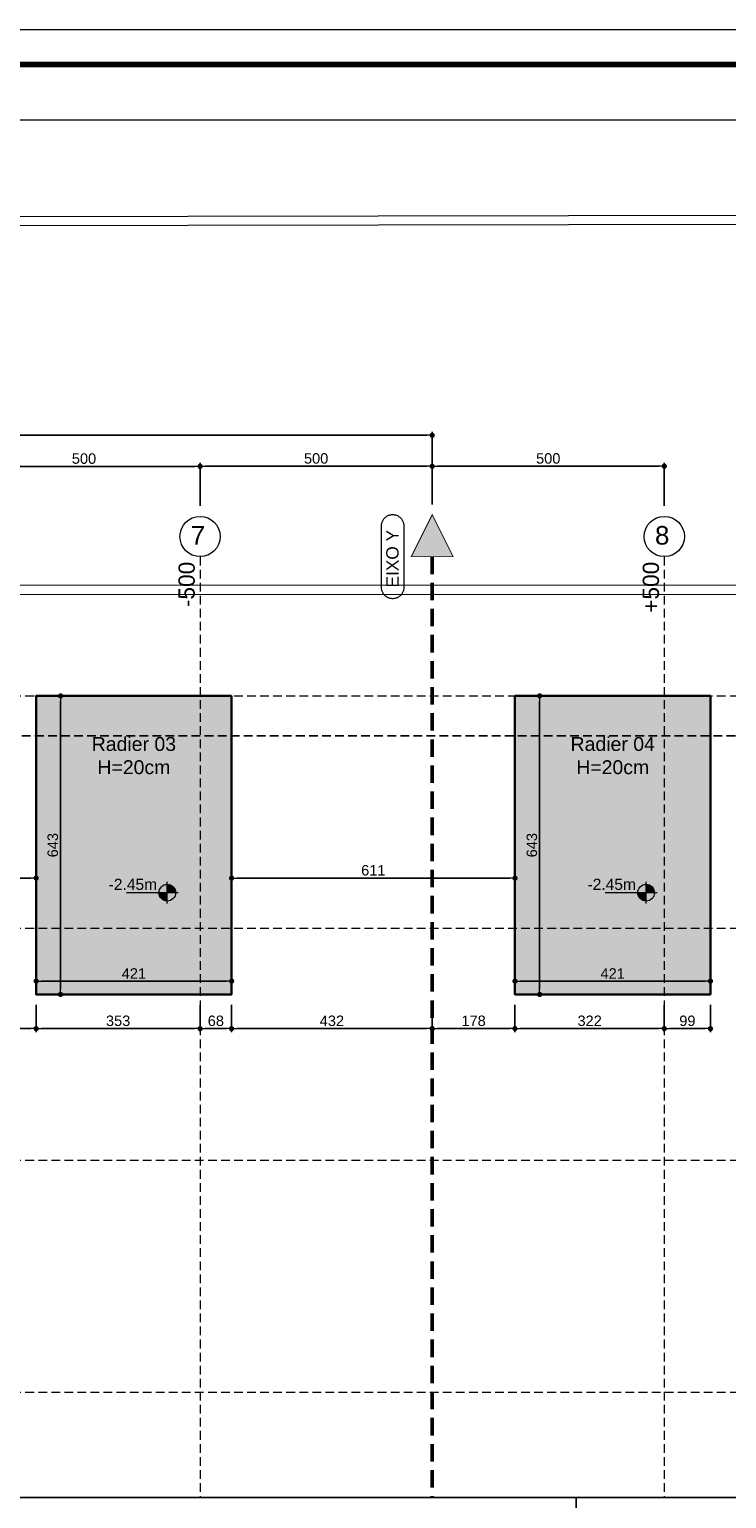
# Model space of a CAD drawing. Header units: millimetres. Extents: x 83 to 471, y -739 to 93.
# Tile 160 of 185: x 148 to 168, y -42 to 0. Entities that reach past the tile are written whole.
import ezdxf
from ezdxf.enums import TextEntityAlignment as Align

# ---------------------------------------------------------------- set-up
doc = ezdxf.new("R2010")
doc.units = ezdxf.units.MM
for name, pattern in [('CYPE_RAYAPUNTOPUNTO', [0.45, 0.225, -0.075, 0, -0.075, 0, -0.075]), ('TRAZO_HUECO', [0.75, 0.5, -0.25]), ('TRAZO_INTERIOR_VIGA', [0.375, 0.25, -0.125])]:
    doc.linetypes.add(name, pattern=pattern)
for name, color, linetype, lineweight in [('__MAGNUS.Cota', 30, 'Continuous', 9), ('__MAGNUS.Margem', 7, 'Continuous', 70), ('__MAGNUS.Selo', 7, 'Continuous', 30), ('A-FLOR', 7, 'Continuous', 9), ('BL_CONTORNO', 7, 'Continuous', 30), ('CARGCIM', 7, 'Continuous', 9), ('COTA', 7, 'Continuous', 20), ('COTA_FORMAS', 7, 'CYPE_RAYAPUNTOPUNTO', 0), ('COTAS', 250, 'Continuous', 5), ('COTAS_REF_LINHAS', 7, 'Continuous', 20), ('LC-Eixos', 9, 'Continuous', 5), ('LJ_HATCH', 7, 'Continuous', 0), ('PECA_COMPLETA', 7, 'Continuous', 0), ('SAP_DIMENSION_Y_ARM', 7, 'Continuous', 0)]:
    doc.layers.add(name, color=color, linetype=linetype, lineweight=lineweight)
doc.layers.add('RAMPA', color=253, linetype='Continuous')
doc.styles.add('Arial', font='arial.ttf')
doc.styles.add('Arial Narrow', font='ARIALN.TTF')
doc.dimstyles.new('Copy of UM_75.000000', dxfattribs={"dimtxt": 0.3, "dimasz": 0.15, "dimexe": 0.1, "dimexo": 0.3, "dimgap": 0.07, "dimtad": 1, "dimdec": 0, "dimlfac": 75, "dimzin": 0, "dimdsep": 46, "dimtxsty": 'Arial', "dimblk": 'DOT', "dimcen": 0.09, "dimdle": 0.1, "dimclrd": 30, "dimclre": 30, "dimclrt": 7, "dimadec": 1, "dimazin": 2, "dimtfac": 1, "dimtdec": 0, "dimtofl": 0, "dimtmove": 0, "dimatfit": 3, "dimldrblk": 'DOT', "dimfxl": 1, "dimtolj": 1, "dimarcsym": 0})

# ---------------------------------------------------------------- blocks, each defined once
blk = doc.blocks.new('*U1862')
at = {"layer": '__MAGNUS.Margem', "lineweight": 9}
blk.add_line((-1005.92, 828.72), (183.08, 828.72), dxfattribs=at)
at = {"layer": '__MAGNUS.Margem', "linetype": 'Continuous'}
blk.add_line((-980.92, 818.72), (173.08, 818.72), dxfattribs=at)
at = {"layer": '__MAGNUS.Selo', "style": 'Arial Narrow', "width": 1}
for tag, height, p in [('PROPRIETÁRIO', 3.4, (17.21, 48.91)), ('EDIFICAÇÃORESIDENCIAL', 3.4, (17.21, 40.61)), ('ESTRUTURAL', 3.4, (17.8, 20.69)), ('ANTEPROJETO', 2.43, (111.69, 13.5)), ('ARQ01/01', 5.5, (139.44, 9.5)), ('INDICADA', 2.43, (111.53, 8))]:
    blk.add_attdef(tag, text='', height=height, dxfattribs=at).set_placement(p, align=Align.MIDDLE_LEFT)
at = {"layer": '__MAGNUS.Selo', "lineweight": 30, "flags": 104}
for tag, p in [('ENDEREÇODAOBRA', (17.21, 33.54)), ('ENDEREÇODAOBRA', (17.21, 27.87)), ('TÍTULO', (17.21, 10.8))]:
    blk.add_attdef(tag, text='', height=3.4, dxfattribs=at).set_placement(p, align=Align.MIDDLE_LEFT)
blk = doc.blocks.new('_DOT')
at = {"layer": '__MAGNUS.Cota', "linetype": 'ByBlock'}
blk.add_line((-0.5, 0), (-1, 0), dxfattribs=at)
at = {"layer": '__MAGNUS.Cota', "linetype": 'ByBlock', "const_width": 0.5}
blk.add_lwpolyline([(-0.25, 0, 1), (0.25, 0, 1)], format="xyb", close=True, dxfattribs=at)
blk = doc.blocks.new('*D563')
at = {"layer": 'COTAS', "color": 30, "lineweight": -2}
for p, q in [((145.778, -13.866), (145.778, -12.629)), ((152.448, -13.866), (152.448, -12.629)), ((145.928, -12.729), (152.298, -12.729))]:
    blk.add_line(p, q, dxfattribs=at)
at = {"layer": 'Defpoints', "color": 0}
for p in [(152.448, -12.729), (145.778, -14.166), (152.448, -14.166)]:
    blk.add_point(p, dxfattribs=at)
at = {"layer": 'COTAS', "color": 30, "linetype": 'ByBlock', "lineweight": -2, "xscale": 0.15, "yscale": 0.15, "zscale": 0.15, "rotation": 180}
blk.add_blockref('_DOT', (145.778, -12.729), dxfattribs=at)
at = {"layer": 'COTAS', "color": 30, "linetype": 'ByBlock', "lineweight": -2, "xscale": 0.15, "yscale": 0.15, "zscale": 0.15}
blk.add_blockref('_DOT', (152.448, -12.729), dxfattribs=at)
at = {"layer": 'COTAS', "color": 7, "insert": (149.113, -12.506), "char_height": 0.3, "attachment_point": 5, "style": 'Arial'}
blk.add_mtext('\\A1;500', dxfattribs=at)
blk = doc.blocks.new('*D564')
at = {"layer": 'COTAS', "color": 30, "lineweight": -2}
for p, q in [((152.448, -13.866), (152.448, -12.625)), ((159.118, -13.82), (159.118, -12.625)), ((152.598, -12.725), (158.968, -12.725))]:
    blk.add_line(p, q, dxfattribs=at)
at = {"layer": 'Defpoints', "color": 0}
for p in [(159.118, -12.725), (152.448, -14.166), (159.118, -14.12)]:
    blk.add_point(p, dxfattribs=at)
at = {"layer": 'COTAS', "color": 30, "linetype": 'ByBlock', "lineweight": -2, "xscale": 0.15, "yscale": 0.15, "zscale": 0.15, "rotation": 180}
blk.add_blockref('_DOT', (152.448, -12.725), dxfattribs=at)
at = {"layer": 'COTAS', "color": 30, "linetype": 'ByBlock', "lineweight": -2, "xscale": 0.15, "yscale": 0.15, "zscale": 0.15}
blk.add_blockref('_DOT', (159.118, -12.725), dxfattribs=at)
at = {"layer": 'COTAS', "color": 7, "insert": (155.783, -12.502), "char_height": 0.3, "attachment_point": 5, "style": 'Arial'}
blk.add_mtext('\\A1;500', dxfattribs=at)
blk = doc.blocks.new('*D565')
at = {"layer": 'COTAS', "color": 30, "lineweight": -2}
for p, q in [((159.118, -13.82), (159.118, -12.625)), ((165.788, -13.866), (165.788, -12.625)), ((159.268, -12.725), (165.638, -12.725))]:
    blk.add_line(p, q, dxfattribs=at)
at = {"layer": 'Defpoints', "color": 0}
for p in [(165.788, -12.725), (159.118, -14.12), (165.788, -14.166)]:
    blk.add_point(p, dxfattribs=at)
at = {"layer": 'COTAS', "color": 30, "linetype": 'ByBlock', "lineweight": -2, "xscale": 0.15, "yscale": 0.15, "zscale": 0.15, "rotation": 180}
blk.add_blockref('_DOT', (159.118, -12.725), dxfattribs=at)
at = {"layer": 'COTAS', "color": 30, "linetype": 'ByBlock', "lineweight": -2, "xscale": 0.15, "yscale": 0.15, "zscale": 0.15}
blk.add_blockref('_DOT', (165.788, -12.725), dxfattribs=at)
at = {"layer": 'COTAS', "color": 7, "insert": (162.453, -12.502), "char_height": 0.3, "attachment_point": 5, "style": 'Arial'}
blk.add_mtext('\\A1;500', dxfattribs=at)
blk = doc.blocks.new('*D566')
at = {"layer": 'COTAS', "color": 30, "lineweight": -2}
for p, q in [((112.428, -13.866), (112.428, -11.735)), ((159.118, -13.82), (159.118, -11.735)), ((158.968, -11.835), (112.578, -11.835))]:
    blk.add_line(p, q, dxfattribs=at)
at = {"layer": 'Defpoints', "color": 0}
for p in [(112.428, -11.835), (112.428, -14.166), (159.118, -14.12)]:
    blk.add_point(p, dxfattribs=at)
at = {"layer": 'COTAS', "color": 30, "linetype": 'ByBlock', "lineweight": -2, "xscale": 0.15, "yscale": 0.15, "zscale": 0.15, "rotation": 180}
blk.add_blockref('_DOT', (112.428, -11.835), dxfattribs=at)
at = {"layer": 'COTAS', "color": 30, "linetype": 'ByBlock', "lineweight": -2, "xscale": 0.15, "yscale": 0.15, "zscale": 0.15}
blk.add_blockref('_DOT', (159.118, -11.835), dxfattribs=at)
at = {"layer": 'COTAS', "color": 7, "insert": (135.773, -11.612), "char_height": 0.3, "attachment_point": 5, "style": 'Arial'}
blk.add_mtext('\\A1;3502', dxfattribs=at)
blk = doc.blocks.new('ililil')
at = {"layer": 'COTA', "linetype": 'ByBlock'}
h = blk.add_hatch(color=1, dxfattribs=at)
h.dxf.hatch_style = 1
h.paths.add_polyline_path([(0.1125, 0), (0, 0), (0, -0.1125, 0.414213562), (0.1125, 0)])
h.paths.add_polyline_path([(0, 0), (0, 0.1125, 0.414213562), (-0.1125, 0), (0, 0)])
at = {"layer": 'COTA', "color": 1}
for p, q in [((0.14625, 0), (-0.14625, 0)), ((0, 0.14625), (0, -0.551175))]:
    blk.add_line(p, q, dxfattribs=at)
at = {"layer": 'COTA', "color": 1, "linetype": 'ByBlock'}
blk.add_circle((0, 0), 0.1125, dxfattribs=at)
blk = doc.blocks.new('*D616')
at = {"layer": 'COTAS', "color": 30, "lineweight": -2}
for p, q in [((147.738, -28.202), (147.738, -28.985)), ((145.778, -28.663), (145.778, -28.985)), ((145.928, -28.885), (147.588, -28.885))]:
    blk.add_line(p, q, dxfattribs=at)
at = {"layer": 'Defpoints', "color": 0}
for p in [(147.738, -27.902), (145.778, -28.363), (147.738, -28.885)]:
    blk.add_point(p, dxfattribs=at)
at = {"layer": 'COTAS', "color": 30, "linetype": 'ByBlock', "lineweight": -2, "xscale": 0.15, "yscale": 0.15, "zscale": 0.15, "rotation": 180}
blk.add_blockref('_DOT', (145.778, -28.885), dxfattribs=at)
at = {"layer": 'COTAS', "color": 30, "linetype": 'ByBlock', "lineweight": -2, "xscale": 0.15, "yscale": 0.15, "zscale": 0.15}
blk.add_blockref('_DOT', (147.738, -28.885), dxfattribs=at)
at = {"layer": 'COTAS', "color": 7, "insert": (146.758, -28.664), "char_height": 0.3, "attachment_point": 5, "style": 'Arial'}
blk.add_mtext('\\A1;147', dxfattribs=at)
blk = doc.blocks.new('*D617')
at = {"layer": 'COTAS', "color": 30, "lineweight": -2}
for p, q in [((147.738, -28.202), (147.738, -28.985)), ((152.448, -28.202), (152.448, -28.985)), ((147.888, -28.885), (152.298, -28.885))]:
    blk.add_line(p, q, dxfattribs=at)
at = {"layer": 'Defpoints', "color": 0}
for p in [(147.738, -27.902), (152.448, -27.902), (152.448, -28.885)]:
    blk.add_point(p, dxfattribs=at)
at = {"layer": 'COTAS', "color": 30, "linetype": 'ByBlock', "lineweight": -2, "xscale": 0.15, "yscale": 0.15, "zscale": 0.15, "rotation": 180}
blk.add_blockref('_DOT', (147.738, -28.885), dxfattribs=at)
at = {"layer": 'COTAS', "color": 30, "linetype": 'ByBlock', "lineweight": -2, "xscale": 0.15, "yscale": 0.15, "zscale": 0.15}
blk.add_blockref('_DOT', (152.448, -28.885), dxfattribs=at)
at = {"layer": 'COTAS', "color": 7, "insert": (150.093, -28.661), "char_height": 0.3, "attachment_point": 5, "style": 'Arial'}
blk.add_mtext('\\A1;353', dxfattribs=at)
blk = doc.blocks.new('*D618')
at = {"layer": 'COTAS', "color": 30, "lineweight": -2}
for p, q in [((152.448, -28.202), (152.448, -28.985)), ((153.354, -28.202), (153.354, -28.985)), ((152.598, -28.885), (153.204, -28.885))]:
    blk.add_line(p, q, dxfattribs=at)
at = {"layer": 'Defpoints', "color": 0}
for p in [(152.448, -27.902), (153.354, -27.902), (153.354, -28.885)]:
    blk.add_point(p, dxfattribs=at)
at = {"layer": 'COTAS', "color": 30, "linetype": 'ByBlock', "lineweight": -2, "xscale": 0.15, "yscale": 0.15, "zscale": 0.15, "rotation": 180}
blk.add_blockref('_DOT', (152.448, -28.885), dxfattribs=at)
at = {"layer": 'COTAS', "color": 30, "linetype": 'ByBlock', "lineweight": -2, "xscale": 0.15, "yscale": 0.15, "zscale": 0.15}
blk.add_blockref('_DOT', (153.354, -28.885), dxfattribs=at)
at = {"layer": 'COTAS', "color": 7, "insert": (152.901, -28.662), "char_height": 0.3, "attachment_point": 5, "style": 'Arial'}
blk.add_mtext('\\A1;68', dxfattribs=at)
blk = doc.blocks.new('*D619')
at = {"layer": 'COTAS', "color": 30, "lineweight": -2}
for p, q in [((153.354, -28.202), (153.354, -28.985)), ((159.118, -28.202), (159.118, -28.985)), ((153.504, -28.885), (158.968, -28.885))]:
    blk.add_line(p, q, dxfattribs=at)
at = {"layer": 'Defpoints', "color": 0}
for p in [(153.354, -27.902), (159.118, -27.902), (159.118, -28.885)]:
    blk.add_point(p, dxfattribs=at)
at = {"layer": 'COTAS', "color": 30, "linetype": 'ByBlock', "lineweight": -2, "xscale": 0.15, "yscale": 0.15, "zscale": 0.15, "rotation": 180}
blk.add_blockref('_DOT', (153.354, -28.885), dxfattribs=at)
at = {"layer": 'COTAS', "color": 30, "linetype": 'ByBlock', "lineweight": -2, "xscale": 0.15, "yscale": 0.15, "zscale": 0.15}
blk.add_blockref('_DOT', (159.118, -28.885), dxfattribs=at)
at = {"layer": 'COTAS', "color": 7, "insert": (156.236, -28.661), "char_height": 0.3, "attachment_point": 5, "style": 'Arial'}
blk.add_mtext('\\A1;432', dxfattribs=at)
blk = doc.blocks.new('*D620')
at = {"layer": 'COTAS', "color": 30, "lineweight": -2}
for p, q in [((159.118, -28.202), (159.118, -28.985)), ((161.497, -28.202), (161.497, -28.985)), ((159.268, -28.885), (161.347, -28.885))]:
    blk.add_line(p, q, dxfattribs=at)
at = {"layer": 'Defpoints', "color": 0}
for p in [(159.118, -27.902), (161.497, -27.902), (161.497, -28.885)]:
    blk.add_point(p, dxfattribs=at)
at = {"layer": 'COTAS', "color": 30, "linetype": 'ByBlock', "lineweight": -2, "xscale": 0.15, "yscale": 0.15, "zscale": 0.15, "rotation": 180}
blk.add_blockref('_DOT', (159.118, -28.885), dxfattribs=at)
at = {"layer": 'COTAS', "color": 30, "linetype": 'ByBlock', "lineweight": -2, "xscale": 0.15, "yscale": 0.15, "zscale": 0.15}
blk.add_blockref('_DOT', (161.497, -28.885), dxfattribs=at)
at = {"layer": 'COTAS', "color": 7, "insert": (160.308, -28.662), "char_height": 0.3, "attachment_point": 5, "style": 'Arial'}
blk.add_mtext('\\A1;178', dxfattribs=at)
blk = doc.blocks.new('*D621')
at = {"layer": 'COTAS', "color": 30, "lineweight": -2}
for p, q in [((161.497, -28.202), (161.497, -28.985)), ((165.788, -28.202), (165.788, -28.985)), ((161.647, -28.885), (165.638, -28.885))]:
    blk.add_line(p, q, dxfattribs=at)
at = {"layer": 'Defpoints', "color": 0}
for p in [(161.497, -27.902), (165.788, -27.902), (165.788, -28.885)]:
    blk.add_point(p, dxfattribs=at)
at = {"layer": 'COTAS', "color": 30, "linetype": 'ByBlock', "lineweight": -2, "xscale": 0.15, "yscale": 0.15, "zscale": 0.15, "rotation": 180}
blk.add_blockref('_DOT', (161.497, -28.885), dxfattribs=at)
at = {"layer": 'COTAS', "color": 30, "linetype": 'ByBlock', "lineweight": -2, "xscale": 0.15, "yscale": 0.15, "zscale": 0.15}
blk.add_blockref('_DOT', (165.788, -28.885), dxfattribs=at)
at = {"layer": 'COTAS', "color": 7, "insert": (163.643, -28.661), "char_height": 0.3, "attachment_point": 5, "style": 'Arial'}
blk.add_mtext('\\A1;322', dxfattribs=at)
blk = doc.blocks.new('*D622')
at = {"layer": 'COTAS', "color": 30, "lineweight": -2}
for p, q in [((165.788, -28.202), (165.788, -28.985)), ((167.114, -28.202), (167.114, -28.985)), ((165.938, -28.885), (166.964, -28.885))]:
    blk.add_line(p, q, dxfattribs=at)
at = {"layer": 'Defpoints', "color": 0}
for p in [(165.788, -27.902), (167.114, -27.902), (167.114, -28.885)]:
    blk.add_point(p, dxfattribs=at)
at = {"layer": 'COTAS', "color": 30, "linetype": 'ByBlock', "lineweight": -2, "xscale": 0.15, "yscale": 0.15, "zscale": 0.15, "rotation": 180}
blk.add_blockref('_DOT', (165.788, -28.885), dxfattribs=at)
at = {"layer": 'COTAS', "color": 30, "linetype": 'ByBlock', "lineweight": -2, "xscale": 0.15, "yscale": 0.15, "zscale": 0.15}
blk.add_blockref('_DOT', (167.114, -28.885), dxfattribs=at)
at = {"layer": 'COTAS', "color": 7, "insert": (166.451, -28.662), "char_height": 0.3, "attachment_point": 5, "style": 'Arial'}
blk.add_mtext('\\A1;99', dxfattribs=at)
blk = doc.blocks.new('*D629')
at = {"layer": 'COTAS', "color": 30, "lineweight": -2}
for p, q in [((148.038, -19.324), (148.539, -19.324)), ((148.439, -27.752), (148.439, -19.474)), ((148.038, -27.902), (148.539, -27.902))]:
    blk.add_line(p, q, dxfattribs=at)
at = {"layer": 'Defpoints', "color": 0}
for p in [(147.738, -19.324), (148.439, -19.324), (147.738, -27.902)]:
    blk.add_point(p, dxfattribs=at)
at = {"layer": 'COTAS', "color": 30, "linetype": 'ByBlock', "lineweight": -2, "xscale": 0.15, "yscale": 0.15, "zscale": 0.15}
for p, rotation in [((148.439, -19.324), 90), ((148.439, -27.902), 270)]:
    blk.add_blockref('_DOT', p, dxfattribs=dict(at, rotation=rotation))
at = {"layer": 'COTAS', "color": 7, "insert": (148.216, -23.613), "char_height": 0.3, "attachment_point": 5, "rotation": 90, "style": 'Arial'}
blk.add_mtext('\\A1;643', dxfattribs=at)
blk = doc.blocks.new('*D630')
at = {"layer": 'COTAS', "color": 30, "lineweight": -2}
for p, q in [((147.738, -27.602), (147.738, -27.42)), ((153.354, -27.602), (153.354, -27.42)), ((147.888, -27.52), (153.204, -27.52))]:
    blk.add_line(p, q, dxfattribs=at)
at = {"layer": 'Defpoints', "color": 0}
for p in [(153.354, -27.52), (147.738, -27.902), (153.354, -27.902)]:
    blk.add_point(p, dxfattribs=at)
at = {"layer": 'COTAS', "color": 30, "linetype": 'ByBlock', "lineweight": -2, "xscale": 0.15, "yscale": 0.15, "zscale": 0.15, "rotation": 180}
blk.add_blockref('_DOT', (147.738, -27.52), dxfattribs=at)
at = {"layer": 'COTAS', "color": 30, "linetype": 'ByBlock', "lineweight": -2, "xscale": 0.15, "yscale": 0.15, "zscale": 0.15}
blk.add_blockref('_DOT', (153.354, -27.52), dxfattribs=at)
at = {"layer": 'COTAS', "color": 7, "insert": (150.546, -27.3), "char_height": 0.3, "attachment_point": 5, "style": 'Arial'}
blk.add_mtext('\\A1;421', dxfattribs=at)
blk = doc.blocks.new('*D631')
at = {"layer": 'COTAS', "color": 30, "lineweight": -2}
for p, q in [((161.797, -19.324), (162.306, -19.324)), ((162.206, -27.752), (162.206, -19.474)), ((161.797, -27.902), (162.306, -27.902))]:
    blk.add_line(p, q, dxfattribs=at)
at = {"layer": 'Defpoints', "color": 0}
for p in [(161.497, -19.324), (162.206, -19.324), (161.497, -27.902)]:
    blk.add_point(p, dxfattribs=at)
at = {"layer": 'COTAS', "color": 30, "linetype": 'ByBlock', "lineweight": -2, "xscale": 0.15, "yscale": 0.15, "zscale": 0.15}
for p, rotation in [((162.206, -19.324), 90), ((162.206, -27.902), 270)]:
    blk.add_blockref('_DOT', p, dxfattribs=dict(at, rotation=rotation))
at = {"layer": 'COTAS', "color": 7, "insert": (161.983, -23.613), "char_height": 0.3, "attachment_point": 5, "rotation": 90, "style": 'Arial'}
blk.add_mtext('\\A1;643', dxfattribs=at)
blk = doc.blocks.new('*D632')
at = {"layer": 'COTAS', "color": 30, "lineweight": -2}
for p, q in [((161.497, -27.602), (161.497, -27.42)), ((167.114, -27.602), (167.114, -27.42)), ((161.647, -27.52), (166.964, -27.52))]:
    blk.add_line(p, q, dxfattribs=at)
at = {"layer": 'Defpoints', "color": 0}
for p in [(167.114, -27.52), (161.497, -27.902), (167.114, -27.902)]:
    blk.add_point(p, dxfattribs=at)
at = {"layer": 'COTAS', "color": 30, "linetype": 'ByBlock', "lineweight": -2, "xscale": 0.15, "yscale": 0.15, "zscale": 0.15, "rotation": 180}
blk.add_blockref('_DOT', (161.497, -27.52), dxfattribs=at)
at = {"layer": 'COTAS', "color": 30, "linetype": 'ByBlock', "lineweight": -2, "xscale": 0.15, "yscale": 0.15, "zscale": 0.15}
blk.add_blockref('_DOT', (167.114, -27.52), dxfattribs=at)
at = {"layer": 'COTAS', "color": 7, "insert": (164.305, -27.3), "char_height": 0.3, "attachment_point": 5, "style": 'Arial'}
blk.add_mtext('\\A1;421', dxfattribs=at)
blk = doc.blocks.new('*D636')
at = {"layer": 'COTAS', "color": 30, "lineweight": -2}
for p, q in [((143.219, -24.694), (143.219, -24.46)), ((147.738, -24.694), (147.738, -24.46)), ((143.369, -24.56), (147.588, -24.56))]:
    blk.add_line(p, q, dxfattribs=at)
at = {"layer": 'Defpoints', "color": 0}
for p in [(147.738, -24.56), (143.219, -24.994), (147.738, -24.994)]:
    blk.add_point(p, dxfattribs=at)
at = {"layer": 'COTAS', "color": 30, "linetype": 'ByBlock', "lineweight": -2, "xscale": 0.15, "yscale": 0.15, "zscale": 0.15, "rotation": 180}
blk.add_blockref('_DOT', (143.219, -24.56), dxfattribs=at)
at = {"layer": 'COTAS', "color": 30, "linetype": 'ByBlock', "lineweight": -2, "xscale": 0.15, "yscale": 0.15, "zscale": 0.15}
blk.add_blockref('_DOT', (147.738, -24.56), dxfattribs=at)
at = {"layer": 'COTAS', "color": 7, "insert": (145.479, -24.337), "char_height": 0.3, "attachment_point": 5, "style": 'Arial'}
blk.add_mtext('\\A1;339', dxfattribs=at)
blk = doc.blocks.new('*D637')
at = {"layer": 'COTAS', "color": 30, "lineweight": -2}
for p, q in [((153.354, -24.694), (153.354, -24.46)), ((161.497, -24.694), (161.497, -24.46)), ((153.504, -24.56), (161.347, -24.56))]:
    blk.add_line(p, q, dxfattribs=at)
at = {"layer": 'Defpoints', "color": 0}
for p in [(161.497, -24.56), (153.354, -24.994), (161.497, -24.994)]:
    blk.add_point(p, dxfattribs=at)
at = {"layer": 'COTAS', "color": 30, "linetype": 'ByBlock', "lineweight": -2, "xscale": 0.15, "yscale": 0.15, "zscale": 0.15, "rotation": 180}
blk.add_blockref('_DOT', (153.354, -24.56), dxfattribs=at)
at = {"layer": 'COTAS', "color": 30, "linetype": 'ByBlock', "lineweight": -2, "xscale": 0.15, "yscale": 0.15, "zscale": 0.15}
blk.add_blockref('_DOT', (161.497, -24.56), dxfattribs=at)
at = {"layer": 'COTAS', "color": 7, "insert": (157.426, -24.337), "char_height": 0.3, "attachment_point": 5, "style": 'Arial'}
blk.add_mtext('\\A1;611', dxfattribs=at)

msp = doc.modelspace()

# ---------------------------------------------------------------- hatches: boundary and pattern name
at = {"layer": 'LC-Eixos'}
h = msp.add_hatch(color=256, dxfattribs=at)
h.dxf.hatch_style = 1
h.paths.add_polyline_path([(158.51698, -15.32226), (159.71885, -15.32226), (159.11792, -14.12039), (158.51698, -15.32226)])
at = {"layer": 'LJ_HATCH', "true_color": 0xf9e3fc}
h = msp.add_hatch(color=7, dxfattribs=at)
h.dxf.hatch_style = 1
h.paths.add_polyline_path([(167.11356, -19.32426), (161.49742, -19.32426), (161.49742, -27.90188), (167.11356, -27.90188), (167.11356, -19.32426)])
h.paths.add_polyline_path([(131.38406, -19.32426), (125.76792, -19.32426), (125.76792, -27.90188), (131.38406, -27.90188), (131.38406, -19.32426)])
h.paths.add_polyline_path([(153.35398, -19.32426), (147.73784, -19.32426), (147.73784, -27.90188), (153.35398, -27.90188), (153.35398, -19.32426)])
h.paths.add_polyline_path([(143.21935, -24.99376), (143.21935, -19.32426), (135.18867, -19.32426), (135.18867, -24.99376), (143.21935, -24.99376)])

# ---------------------------------------------------------------- linework, layer by layer
for p, q in [((96.53664, -42.35454), (194.51797, -42.35454)), ((163.25419, -82.57618), (163.25419, -42.35454))]:
    msp.add_line(p, q)
at = {"layer": 'A-FLOR'}
for p, q in [((114.20573, -5.59638), (179.38087, -5.49248)), ((179.37068, -5.75929), (114.20983, -5.86317)), ((117.27588, -16.39035), (179.38766, -16.41042)), ((117.27597, -16.12355), (179.38724, -16.14362)), ((118.36128, -16.3907), (179.38651, -16.41042))]:
    msp.add_line(p, q, dxfattribs=at)
at = {"layer": 'BL_CONTORNO'}
for points in [[(153.35398, -19.32426), (147.73784, -19.32426), (147.73784, -27.90188), (153.35398, -27.90188)], [(167.11356, -19.32426), (161.49742, -19.32426), (161.49742, -27.90188), (167.11356, -27.90188)]]:
    msp.add_lwpolyline(points, close=True, dxfattribs=at)
at = {"layer": 'CARGCIM', "linetype": 'TRAZO_HUECO', "lineweight": 50}
msp.add_line((159.11792, -15.32226), (159.11792, -42.35454), dxfattribs=at)
at = {"layer": 'COTA', "const_width": 0.02668}
msp.add_lwpolyline([(159.71885, -15.32226), (158.51698, -15.32226), (159.11792, -14.12039)], close=True, dxfattribs=at)
at = {"layer": 'COTA_FORMAS', "linetype": 'TRAZO_HUECO', "ltscale": 0.5}
for p, q in [((152.44792, -15.32226), (152.44792, -42.35454)), ((165.78792, -15.32226), (165.78792, -42.35454)), ((108.42592, -19.32426), (171.27733, -19.32426)), ((108.42592, -25.99426), (171.27733, -25.99426)), ((108.42592, -32.66426), (171.27733, -32.66426)), ((108.42592, -39.33426), (171.27733, -39.33426))]:
    msp.add_line(p, q, dxfattribs=at)
at = {"layer": 'COTAS_REF_LINHAS', "color": 7}
msp.add_lwpolyline([(157.66169, -14.43382), (157.6624, -14.41244), (157.66454, -14.39115), (157.6681, -14.37005), (157.67306, -14.34923), (157.6794, -14.3288), (157.68709, -14.30883), (157.6961, -14.28942), (157.70638, -14.27066), (157.71789, -14.25263), (157.73058, -14.2354), (157.7444, -14.21906), (157.75927, -14.20368), (157.77514, -14.18933), (157.79193, -14.17607), (157.80957, -14.16396), (157.82798, -14.15306), (157.84708, -14.14341), (157.86678, -14.13505), (157.88699, -14.12803), (157.90763, -14.12238), (157.92859, -14.11812), (157.9498, -14.11527), (157.97115, -14.11384), (157.99254, -14.11384), (158.01389, -14.11527), (158.0351, -14.11812), (158.05607, -14.12238), (158.0767, -14.12803), (158.09691, -14.13505), (158.11661, -14.14341), (158.13571, -14.15306), (158.15412, -14.16396), (158.17176, -14.17607), (158.18855, -14.18933), (158.20442, -14.20368), (158.21929, -14.21906), (158.23311, -14.2354), (158.2458, -14.25263), (158.25731, -14.27066), (158.2676, -14.28942), (158.2766, -14.30883), (158.28429, -14.3288), (158.29063, -14.34923), (158.29559, -14.37005), (158.29915, -14.39115), (158.30129, -14.41244), (158.30201, -14.43382), (158.30201, -16.21071), (158.30129, -16.23209), (158.29915, -16.25338), (158.29559, -16.27448), (158.29063, -16.29529), (158.28429, -16.31573), (158.2766, -16.33569), (158.2676, -16.3551), (158.25731, -16.37387), (158.2458, -16.3919), (158.23311, -16.40913), (158.21929, -16.42547), (158.20442, -16.44085), (158.18855, -16.4552), (158.17176, -16.46846), (158.15412, -16.48057), (158.13571, -16.49147), (158.11661, -16.50112), (158.09691, -16.50947), (158.0767, -16.51649), (158.05607, -16.52215), (158.0351, -16.52641), (158.01389, -16.52926), (157.99254, -16.53069), (157.97115, -16.53069), (157.9498, -16.52926), (157.92859, -16.52641), (157.90763, -16.52215), (157.88699, -16.51649), (157.86678, -16.50947), (157.84708, -16.50112), (157.82798, -16.49147), (157.80957, -16.48057), (157.79193, -16.46846), (157.77514, -16.4552), (157.75927, -16.44085), (157.7444, -16.42547), (157.73058, -16.40913), (157.71789, -16.3919), (157.70638, -16.37387), (157.6961, -16.3551), (157.68709, -16.33569), (157.6794, -16.31573), (157.67306, -16.29529), (157.6681, -16.27448), (157.66454, -16.25338), (157.6624, -16.23209), (157.66169, -16.21071), (157.66169, -14.43382)], close=True, dxfattribs=at)
for centre in [(152.44792, -14.7442), (165.78792, -14.7442)]:
    msp.add_circle(centre, 0.57807, dxfattribs=at)
at = {"layer": 'PECA_COMPLETA'}
for points in [[(194.51797, -82.57618), (96.62457, -82.57618), (96.62457, -1.236), (194.51797, -1.236)], [(96.62457, -1.236), (194.51797, -1.236), (194.51797, -2.77799), (96.62457, -2.77799)], [(194.51797, -51.94834), (96.53664, -51.94834), (96.53664, -42.35454), (194.51797, -42.35454)]]:
    msp.add_lwpolyline(points, close=True, dxfattribs=at)
at = {"layer": 'RAMPA', "linetype": 'TRAZO_INTERIOR_VIGA'}
msp.add_line((123.32939, -20.47362), (169.29899, -20.47362), dxfattribs=at)

# ---------------------------------------------------------------- block references
at = {"layer": '__MAGNUS.Selo', "color": 7, "true_color": 0xffffff, "xscale": 0.0999999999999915, "yscale": 0.0999999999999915, "zscale": 0.0999999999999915}
msp.add_blockref('*U1862', (194.62889, -83.04301), dxfattribs=at)
at = {"layer": 'COTAS', "xscale": 2.134400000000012, "yscale": 2.134400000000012, "zscale": 2.134400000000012, "rotation": 270}
for p in [(151.50635, -24.97885), (165.26592, -24.97885)]:
    msp.add_blockref('ililil', p, dxfattribs=at)

# ---------------------------------------------------------------- texts
at = {"layer": 'COTAS', "lineweight": 9, "style": 'Arial'}
for p in [(150.51741, -24.89829), (164.27698, -24.89829)]:
    msp.add_text('-2.45m', height=0.32016, dxfattribs=at).set_placement(p, align=Align.CENTER)
at = {"layer": 'COTAS_REF_LINHAS', "color": 7, "style": 'Arial'}
for s, p in [('7', (152.17978, -14.97629)), ('8', (165.51978, -14.97629))]:
    msp.add_text(s, height=0.5336, dxfattribs=at).set_placement(p)
msp.add_text('EIXO Y', height=0.355733, rotation=90, dxfattribs=at).set_placement((158.15271, -16.21071))
at = {"layer": 'COTAS_REF_LINHAS', "color": 7, "char_height": 0.4669, "width": 0.2490133, "attachment_point": 3, "rotation": 90, "style": 'Arial'}
for s, insert in [('-500', (151.82755, -15.46835)), ('+500', (165.16755, -15.46835))]:
    msp.add_mtext(s, dxfattribs=dict(at, insert=insert))
at = {"layer": 'SAP_DIMENSION_Y_ARM', "lineweight": 9, "char_height": 0.4, "width": 4.0630758, "attachment_point": 5, "style": 'Arial'}
for s, insert in [('Radier 03\\PH=20cm', (150.54591, -21.04227)), ('Radier 04\\PH=20cm', (164.30549, -21.04227))]:
    msp.add_mtext(s, dxfattribs=dict(at, insert=insert))

# ---------------------------------------------------------------- dimensions: what is measured, and where the dimension line sits
at = {"layer": 'COTAS'}
for base, p1, p2, picture, middle in [((112.42792, -11.83483), (159.11792, -14.12039), (112.42792, -14.16613), '*D566', (135.77292, -11.61156)), ((152.44792, -12.72911), (145.77792, -14.16613), (152.44792, -14.16613), '*D563', (149.11292, -12.50594)), ((159.11792, -12.72476), (152.44792, -14.16613), (159.11792, -14.12039), '*D564', (155.78292, -12.50159)), ((165.78792, -12.72476), (159.11792, -14.12039), (165.78792, -14.16613), '*D565', (162.45292, -12.50159)), ((153.35398, -27.52041), (147.73784, -27.90188), (153.35398, -27.90188), '*D630', (150.54591, -27.29979)), ((167.11356, -27.52041), (161.49742, -27.90188), (167.11356, -27.90188), '*D632', (164.30549, -27.29979))]:
    dim = msp.add_linear_dim(base=base, p1=p1, p2=p2, dimstyle='Copy of UM_75.000000', dxfattribs=at)
    dim.commit()
    dim.dimension.update_dxf_attribs({"geometry": picture, "text_midpoint": middle})
for base, p1, p2, picture, middle in [((148.43913, -19.32426), (147.73784, -27.90188), (147.73784, -19.32426), '*D629', (148.21586, -23.61307)), ((162.2059, -19.32426), (161.49742, -27.90188), (161.49742, -19.32426), '*D631', (161.98263, -23.61307))]:
    dim = msp.add_linear_dim(base=base, p1=p1, p2=p2, angle=90, dimstyle='Copy of UM_75.000000', dxfattribs=at)
    dim.commit()
    dim.dimension.update_dxf_attribs({"geometry": picture, "text_midpoint": middle})
for base, p1, p2, picture, middle in [((147.73784, -24.56049), (143.21935, -24.99376), (147.73784, -24.99376), '*D636', (145.4786, -24.33722)), ((161.49742, -24.56049), (153.35398, -24.99376), (161.49742, -24.99376), '*D637', (157.4257, -24.33732)), ((147.73784, -28.88468), (145.77792, -28.36313), (147.73784, -27.90188), '*D616', (146.75788, -28.66406)), ((152.44792, -28.88468), (147.73784, -27.90188), (152.44792, -27.90188), '*D617', (150.09288, -28.6614)), ((153.35398, -28.88468), (152.44792, -27.90188), (153.35398, -27.90188), '*D618', (152.90095, -28.66151)), ((159.11792, -28.88468), (153.35398, -27.90188), (159.11792, -27.90188), '*D619', (156.23595, -28.6614)), ((161.49742, -28.88468), (159.11792, -27.90188), (161.49742, -27.90188), '*D620', (160.30767, -28.66151)), ((165.78792, -28.88468), (161.49742, -27.90188), (165.78792, -27.90188), '*D621', (163.64267, -28.6614)), ((167.11356, -28.88468), (165.78792, -27.90188), (167.11356, -27.90188), '*D622', (166.45074, -28.66151))]:
    dim = msp.add_linear_dim(base=base, p1=p1, p2=p2, dimstyle='Copy of UM_75.000000', override={"dimtmove": 1}, dxfattribs=at)
    dim.commit()
    dim.dimension.update_dxf_attribs({"geometry": picture, "text_midpoint": middle})

doc.saveas('drawing.dxf')
